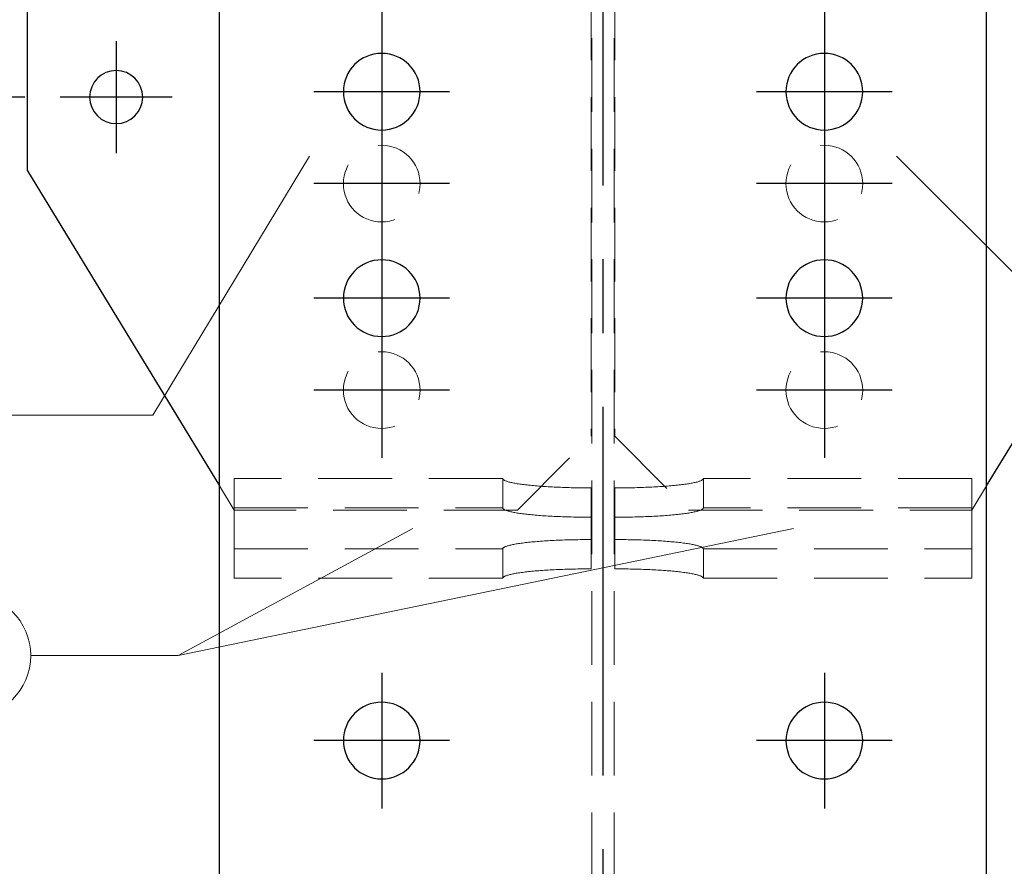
# Model space of a CAD drawing. Header units: millimetres. Extents: x 2097 to 3301, y 14853 to 15503.
# Tile 41 of 97: x 2376 to 2409, y 15403 to 15432. Entities that reach past the tile are written whole.
import ezdxf

# ---------------------------------------------------------------- set-up
doc = ezdxf.new("R2010")
doc.units = ezdxf.units.MM
doc.header["$LTSCALE"] = 10
doc.linetypes.add('HIDDEN', pattern=[0.375, 0.25, -0.125])
doc.linetypes.add('MITTE', pattern=[2, 1.25, -0.25, 0.25, -0.25])
doc.layers.get('Defpoints').update_dxf_attribs({"color": 1})
for name, color, linetype, lineweight in [('PS_DIM', 4, 'Continuous', 13), ('PS_Hidden', 2, 'HIDDEN', 9), ('PS_Pos', 1, 'Continuous', 15), ('PS_SOLID', 7, 'Continuous', 30)]:
    doc.layers.add(name, color=color, linetype=linetype, lineweight=lineweight)
doc.layers.add('PS_MID', color=5, linetype='MITTE')
doc.layers.add('PS_SHAPE', color=3, linetype='Continuous')
doc.styles.add('simplex', font='simplex.shx', dxfattribs={"width": 0.75})
doc.dimstyles.new('1_10_GŁ_DS1-LS10', dxfattribs={"dimtxt": 2, "dimasz": 2, "dimexe": 2, "dimexo": 5, "dimgap": 1, "dimtad": 1, "dimjust": 4, "dimdec": 0, "dimlfac": 10, "dimtxsty": 'simplex', "dimblk1": 'NONE', "dimsah": 1, "dimcen": 2, "dimclrd": 256, "dimclre": 256, "dimclrt": 3, "dimadec": 1, "dimazin": 0, "dimtfac": 1, "dimtdec": 0, "dimtmove": 2, "dimatfit": 3, "dimfxl": 1, "dimarcsym": 0})

# ---------------------------------------------------------------- blocks, each defined once
blk = doc.blocks.new('*D1398')
at = {"layer": 'Defpoints', "color": 0, "transparency": 16777216}
for p in [(2360.893, 15428.911), (2381.148, 15428.911), (2408.748, 15223.911)]:
    blk.add_point(p, dxfattribs=at)
at = {"layer": 'PS_DIM', "lineweight": -2, "transparency": 16777216}
for p, q in [((2376.148, 15428.911), (2358.893, 15428.911)), ((2360.893, 15223.911), (2360.893, 15426.911)), ((2403.748, 15223.911), (2358.893, 15223.911))]:
    blk.add_line(p, q, dxfattribs=at)
at = {"layer": 'PS_DIM', "transparency": 16777216}
blk.add_solid([(2360.559, 15426.911), (2361.226, 15426.911), (2360.893, 15428.911)], dxfattribs=at)
at = {"layer": 'PS_DIM', "color": 3, "transparency": 16777216, "insert": (2364.555, 15430.931), "char_height": 2, "attachment_point": 5, "rotation": 0.0573, "style": 'simplex'}
blk.add_mtext('6470', dxfattribs=at)
blk = doc.blocks.new('_None')
blk = doc.blocks.new('*D1399')
at = {"layer": 'Defpoints', "color": 0, "transparency": 16777216}
for p in [(2360.893, 15434.911), (2381.148, 15434.911), (2408.748, 15223.911)]:
    blk.add_point(p, dxfattribs=at)
at = {"layer": 'PS_DIM', "lineweight": -2, "transparency": 16777216}
for p, q in [((2376.148, 15434.911), (2358.893, 15434.911)), ((2360.893, 15223.911), (2360.893, 15432.911)), ((2403.748, 15223.911), (2358.893, 15223.911))]:
    blk.add_line(p, q, dxfattribs=at)
at = {"layer": 'PS_DIM', "transparency": 16777216}
blk.add_solid([(2360.559, 15432.911), (2361.226, 15432.911), (2360.893, 15434.911)], dxfattribs=at)
at = {"layer": 'PS_DIM', "color": 3, "transparency": 16777216, "insert": (2364.555, 15436.931), "char_height": 2, "attachment_point": 5, "rotation": 0.0573, "style": 'simplex'}
blk.add_mtext('6530', dxfattribs=at)
blk = doc.blocks.new('*D1400')
at = {"layer": 'Defpoints', "color": 0, "transparency": 16777216}
for p in [(2360.893, 15451.911), (2388.664, 15451.911), (2408.748, 15223.911)]:
    blk.add_point(p, dxfattribs=at)
at = {"layer": 'PS_DIM', "lineweight": -2, "transparency": 16777216}
for p, q in [((2383.664, 15451.911), (2358.893, 15451.911)), ((2360.893, 15223.911), (2360.893, 15449.911)), ((2403.748, 15223.911), (2358.893, 15223.911))]:
    blk.add_line(p, q, dxfattribs=at)
at = {"layer": 'PS_DIM', "transparency": 16777216}
blk.add_solid([(2360.559, 15449.911), (2361.226, 15449.911), (2360.893, 15451.911)], dxfattribs=at)
at = {"layer": 'PS_DIM', "color": 3, "transparency": 16777216, "insert": (2364.555, 15453.931), "char_height": 2, "attachment_point": 5, "rotation": 0.0573, "style": 'simplex'}
blk.add_mtext('6700', dxfattribs=at)
blk = doc.blocks.new('*X599')
at = {"layer": 'PS_Hidden', "color": 2, "linetype": 'HIDDEN'}
for p, q in [((2595.373, 15285.911), (2595.373, 15451.911)), ((2596.123, 15285.911), (2596.123, 15451.911)), ((2595.348, 15436.411), (2595.348, 15417.411)), ((2596.148, 15436.411), (2596.148, 15417.411)), ((2592.848, 15414.911), (2595.348, 15417.411)), ((2596.148, 15417.411), (2598.648, 15414.911)), ((2583.248, 15414.985), (2583.248, 15415.979)), ((2592.348, 15415.979), (2583.248, 15415.979)), ((2592.348, 15415.979), (2592.349, 15415.971)), ((2592.348, 15414.985), (2592.348, 15415.979)), ((2592.349, 15415.971), (2592.352, 15415.963)), ((2592.352, 15415.963), (2592.357, 15415.955)), ((2592.357, 15415.955), (2592.363, 15415.947)), ((2592.363, 15415.947), (2592.372, 15415.939)), ((2592.372, 15415.939), (2592.383, 15415.931)), ((2592.383, 15415.931), (2592.395, 15415.923)), ((2592.395, 15415.923), (2592.409, 15415.915)), ((2592.409, 15415.915), (2592.426, 15415.907)), ((2592.426, 15415.907), (2592.444, 15415.9)), ((2592.444, 15415.9), (2592.464, 15415.892)), ((2592.464, 15415.892), (2592.486, 15415.884)), ((2599.01, 15415.884), (2599.032, 15415.892)), ((2599.032, 15415.892), (2599.052, 15415.9)), ((2599.052, 15415.9), (2599.07, 15415.907)), ((2599.07, 15415.907), (2599.087, 15415.915)), ((2599.087, 15415.915), (2599.101, 15415.923)), ((2599.101, 15415.923), (2599.113, 15415.931)), ((2599.113, 15415.931), (2599.124, 15415.939)), ((2599.124, 15415.939), (2599.133, 15415.947)), ((2599.133, 15415.947), (2599.139, 15415.955)), ((2599.139, 15415.955), (2599.144, 15415.963)), ((2599.144, 15415.963), (2599.147, 15415.971)), ((2599.147, 15415.971), (2599.148, 15415.979)), ((2608.248, 15415.979), (2599.148, 15415.979)), ((2599.148, 15415.979), (2599.148, 15414.985)), ((2608.248, 15414.985), (2608.248, 15415.979)), ((2582.748, 15415.732), (2583.248, 15414.911)), ((2592.486, 15415.884), (2592.509, 15415.876)), ((2592.509, 15415.876), (2592.535, 15415.869)), ((2592.535, 15415.869), (2592.562, 15415.861)), ((2592.562, 15415.861), (2592.591, 15415.854)), ((2592.591, 15415.854), (2592.622, 15415.846)), ((2592.622, 15415.846), (2592.655, 15415.839)), ((2592.655, 15415.839), (2592.689, 15415.832)), ((2592.689, 15415.832), (2592.725, 15415.825)), ((2592.725, 15415.825), (2592.763, 15415.818)), ((2592.763, 15415.818), (2592.802, 15415.811)), ((2592.802, 15415.811), (2592.843, 15415.804)), ((2592.843, 15415.804), (2592.886, 15415.798)), ((2592.886, 15415.798), (2592.93, 15415.791)), ((2592.93, 15415.791), (2592.976, 15415.785)), ((2592.976, 15415.785), (2593.023, 15415.778)), ((2593.023, 15415.778), (2593.072, 15415.772)), ((2593.072, 15415.772), (2593.122, 15415.766)), ((2593.122, 15415.766), (2593.174, 15415.76)), ((2593.174, 15415.76), (2593.227, 15415.754)), ((2593.227, 15415.754), (2593.281, 15415.749)), ((2593.281, 15415.749), (2593.337, 15415.743)), ((2593.337, 15415.743), (2593.394, 15415.738)), ((2593.394, 15415.738), (2593.452, 15415.733)), ((2593.452, 15415.733), (2593.512, 15415.728)), ((2593.512, 15415.728), (2593.572, 15415.723)), ((2593.572, 15415.723), (2593.634, 15415.718)), ((2593.634, 15415.718), (2593.697, 15415.714)), ((2593.697, 15415.714), (2593.761, 15415.709)), ((2593.761, 15415.709), (2593.826, 15415.705)), ((2593.826, 15415.705), (2593.892, 15415.701)), ((2593.892, 15415.701), (2593.959, 15415.697)), ((2593.959, 15415.697), (2594.027, 15415.694)), ((2594.027, 15415.694), (2594.095, 15415.69)), ((2594.095, 15415.69), (2594.165, 15415.687)), ((2594.165, 15415.687), (2594.235, 15415.684)), ((2594.235, 15415.684), (2594.306, 15415.681)), ((2594.306, 15415.681), (2594.378, 15415.678)), ((2594.378, 15415.678), (2594.45, 15415.676)), ((2594.45, 15415.676), (2594.523, 15415.673)), ((2594.523, 15415.673), (2594.596, 15415.671)), ((2594.596, 15415.671), (2594.67, 15415.669)), ((2594.67, 15415.669), (2594.744, 15415.668)), ((2594.744, 15415.668), (2594.819, 15415.666)), ((2594.819, 15415.666), (2594.894, 15415.665)), ((2594.894, 15415.665), (2594.969, 15415.664)), ((2594.969, 15415.664), (2595.045, 15415.663)), ((2595.045, 15415.663), (2595.12, 15415.662)), ((2595.12, 15415.662), (2595.196, 15415.661)), ((2595.196, 15415.661), (2595.272, 15415.661)), ((2595.272, 15415.661), (2595.348, 15415.661)), ((2595.348, 15415.661), (2595.348, 15414.667)), ((2596.148, 15414.667), (2596.148, 15415.661)), ((2596.148, 15415.661), (2596.224, 15415.661)), ((2596.224, 15415.661), (2596.3, 15415.661)), ((2596.3, 15415.661), (2596.376, 15415.662)), ((2596.376, 15415.662), (2596.452, 15415.663)), ((2596.452, 15415.663), (2596.527, 15415.664)), ((2596.527, 15415.664), (2596.602, 15415.665)), ((2596.602, 15415.665), (2596.677, 15415.666)), ((2596.677, 15415.666), (2596.752, 15415.668)), ((2596.752, 15415.668), (2596.826, 15415.669)), ((2596.826, 15415.669), (2596.9, 15415.671)), ((2596.9, 15415.671), (2596.973, 15415.673)), ((2596.973, 15415.673), (2597.046, 15415.676)), ((2597.046, 15415.676), (2597.118, 15415.678)), ((2597.118, 15415.678), (2597.19, 15415.681)), ((2597.19, 15415.681), (2597.261, 15415.684)), ((2597.261, 15415.684), (2597.331, 15415.687)), ((2597.331, 15415.687), (2597.401, 15415.69)), ((2597.401, 15415.69), (2597.469, 15415.694)), ((2597.469, 15415.694), (2597.537, 15415.697)), ((2597.537, 15415.697), (2597.604, 15415.701)), ((2597.604, 15415.701), (2597.67, 15415.705)), ((2597.67, 15415.705), (2597.735, 15415.709)), ((2597.735, 15415.709), (2597.799, 15415.714)), ((2597.799, 15415.714), (2597.862, 15415.718)), ((2597.862, 15415.718), (2597.924, 15415.723)), ((2597.924, 15415.723), (2597.984, 15415.728)), ((2597.984, 15415.728), (2598.044, 15415.733)), ((2598.044, 15415.733), (2598.102, 15415.738)), ((2598.102, 15415.738), (2598.159, 15415.743)), ((2598.159, 15415.743), (2598.215, 15415.749)), ((2598.215, 15415.749), (2598.269, 15415.754)), ((2598.269, 15415.754), (2598.322, 15415.76)), ((2598.322, 15415.76), (2598.374, 15415.766)), ((2598.374, 15415.766), (2598.424, 15415.772)), ((2598.424, 15415.772), (2598.473, 15415.778)), ((2598.473, 15415.778), (2598.52, 15415.785)), ((2598.52, 15415.785), (2598.566, 15415.791)), ((2598.566, 15415.791), (2598.61, 15415.798)), ((2598.61, 15415.798), (2598.653, 15415.804)), ((2598.653, 15415.804), (2598.694, 15415.811)), ((2598.694, 15415.811), (2598.733, 15415.818)), ((2598.733, 15415.818), (2598.771, 15415.825)), ((2598.771, 15415.825), (2598.807, 15415.832)), ((2598.807, 15415.832), (2598.841, 15415.839)), ((2598.841, 15415.839), (2598.874, 15415.846)), ((2598.874, 15415.846), (2598.905, 15415.854)), ((2598.905, 15415.854), (2598.934, 15415.861)), ((2598.934, 15415.861), (2598.961, 15415.869)), ((2598.961, 15415.869), (2598.987, 15415.876)), ((2598.987, 15415.876), (2599.01, 15415.884)), ((2608.248, 15414.911), (2608.748, 15415.732)), ((2583.248, 15412.597), (2583.248, 15414.985)), ((2583.248, 15414.985), (2592.348, 15414.985)), ((2592.848, 15414.911), (2583.248, 15414.911)), ((2592.349, 15414.977), (2592.348, 15414.985)), ((2592.352, 15414.969), (2592.349, 15414.977)), ((2592.357, 15414.961), (2592.352, 15414.969)), ((2592.363, 15414.953), (2592.357, 15414.961)), ((2592.372, 15414.945), (2592.363, 15414.953)), ((2592.383, 15414.937), (2592.372, 15414.945)), ((2592.395, 15414.929), (2592.383, 15414.937)), ((2592.409, 15414.921), (2592.395, 15414.929)), ((2592.426, 15414.913), (2592.409, 15414.921)), ((2592.444, 15414.905), (2592.426, 15414.913)), ((2592.464, 15414.897), (2592.444, 15414.905)), ((2592.486, 15414.89), (2592.464, 15414.897)), ((2592.509, 15414.882), (2592.486, 15414.89)), ((2598.648, 15414.911), (2608.248, 15414.911)), ((2599.01, 15414.89), (2598.987, 15414.882)), ((2599.032, 15414.897), (2599.01, 15414.89)), ((2599.052, 15414.905), (2599.032, 15414.897)), ((2599.07, 15414.913), (2599.052, 15414.905)), ((2599.087, 15414.921), (2599.07, 15414.913)), ((2599.101, 15414.929), (2599.087, 15414.921)), ((2599.113, 15414.937), (2599.101, 15414.929)), ((2599.124, 15414.945), (2599.113, 15414.937)), ((2599.133, 15414.953), (2599.124, 15414.945)), ((2599.139, 15414.961), (2599.133, 15414.953)), ((2599.144, 15414.969), (2599.139, 15414.961)), ((2599.147, 15414.977), (2599.144, 15414.969)), ((2599.148, 15414.985), (2599.147, 15414.977)), ((2608.248, 15414.985), (2599.148, 15414.985)), ((2608.248, 15412.597), (2608.248, 15414.985)), ((2592.535, 15414.874), (2592.509, 15414.882)), ((2592.562, 15414.867), (2592.535, 15414.874)), ((2592.591, 15414.859), (2592.562, 15414.867)), ((2592.622, 15414.852), (2592.591, 15414.859)), ((2592.655, 15414.845), (2592.622, 15414.852)), ((2592.689, 15414.838), (2592.655, 15414.845)), ((2592.725, 15414.831), (2592.689, 15414.838)), ((2592.763, 15414.824), (2592.725, 15414.831)), ((2592.802, 15414.817), (2592.763, 15414.824)), ((2592.843, 15414.81), (2592.802, 15414.817)), ((2592.886, 15414.803), (2592.843, 15414.81)), ((2592.93, 15414.797), (2592.886, 15414.803)), ((2592.976, 15414.79), (2592.93, 15414.797)), ((2593.023, 15414.784), (2592.976, 15414.79)), ((2593.072, 15414.778), (2593.023, 15414.784)), ((2593.122, 15414.772), (2593.072, 15414.778)), ((2593.174, 15414.766), (2593.122, 15414.772)), ((2593.227, 15414.76), (2593.174, 15414.766)), ((2593.281, 15414.754), (2593.227, 15414.76)), ((2593.337, 15414.749), (2593.281, 15414.754)), ((2593.394, 15414.743), (2593.337, 15414.749)), ((2593.452, 15414.738), (2593.394, 15414.743)), ((2593.512, 15414.733), (2593.452, 15414.738)), ((2593.572, 15414.728), (2593.512, 15414.733)), ((2593.634, 15414.724), (2593.572, 15414.728)), ((2593.697, 15414.719), (2593.634, 15414.724)), ((2593.761, 15414.715), (2593.697, 15414.719)), ((2593.826, 15414.711), (2593.761, 15414.715)), ((2593.892, 15414.707), (2593.826, 15414.711)), ((2593.959, 15414.703), (2593.892, 15414.707)), ((2594.027, 15414.699), (2593.959, 15414.703)), ((2594.095, 15414.696), (2594.027, 15414.699)), ((2594.165, 15414.692), (2594.095, 15414.696)), ((2594.235, 15414.689), (2594.165, 15414.692)), ((2594.306, 15414.686), (2594.235, 15414.689)), ((2594.378, 15414.684), (2594.306, 15414.686)), ((2594.45, 15414.681), (2594.378, 15414.684)), ((2594.523, 15414.679), (2594.45, 15414.681)), ((2594.596, 15414.677), (2594.523, 15414.679)), ((2594.67, 15414.675), (2594.596, 15414.677)), ((2594.744, 15414.673), (2594.67, 15414.675)), ((2594.819, 15414.672), (2594.744, 15414.673)), ((2594.894, 15414.67), (2594.819, 15414.672)), ((2594.969, 15414.669), (2594.894, 15414.67)), ((2595.045, 15414.668), (2594.969, 15414.669)), ((2595.12, 15414.668), (2595.045, 15414.668)), ((2595.196, 15414.667), (2595.12, 15414.668)), ((2595.272, 15414.667), (2595.196, 15414.667)), ((2595.348, 15414.667), (2595.272, 15414.667)), ((2595.348, 15414.667), (2595.348, 15412.916)), ((2596.148, 15414.667), (2596.148, 15412.916)), ((2596.224, 15414.667), (2596.148, 15414.667)), ((2596.3, 15414.667), (2596.224, 15414.667)), ((2596.376, 15414.668), (2596.3, 15414.667)), ((2596.452, 15414.668), (2596.376, 15414.668)), ((2596.527, 15414.669), (2596.452, 15414.668)), ((2596.602, 15414.67), (2596.527, 15414.669)), ((2596.677, 15414.672), (2596.602, 15414.67)), ((2596.752, 15414.673), (2596.677, 15414.672)), ((2596.826, 15414.675), (2596.752, 15414.673)), ((2596.9, 15414.677), (2596.826, 15414.675)), ((2596.973, 15414.679), (2596.9, 15414.677)), ((2597.046, 15414.681), (2596.973, 15414.679)), ((2597.118, 15414.684), (2597.046, 15414.681)), ((2597.19, 15414.686), (2597.118, 15414.684)), ((2597.261, 15414.689), (2597.19, 15414.686)), ((2597.331, 15414.692), (2597.261, 15414.689)), ((2597.401, 15414.696), (2597.331, 15414.692)), ((2597.469, 15414.699), (2597.401, 15414.696)), ((2597.537, 15414.703), (2597.469, 15414.699)), ((2597.604, 15414.707), (2597.537, 15414.703)), ((2597.67, 15414.711), (2597.604, 15414.707)), ((2597.735, 15414.715), (2597.67, 15414.711)), ((2597.799, 15414.719), (2597.735, 15414.715)), ((2597.862, 15414.724), (2597.799, 15414.719)), ((2597.924, 15414.728), (2597.862, 15414.724)), ((2597.984, 15414.733), (2597.924, 15414.728)), ((2598.044, 15414.738), (2597.984, 15414.733)), ((2598.102, 15414.743), (2598.044, 15414.738)), ((2598.159, 15414.749), (2598.102, 15414.743)), ((2598.215, 15414.754), (2598.159, 15414.749)), ((2598.269, 15414.76), (2598.215, 15414.754)), ((2598.322, 15414.766), (2598.269, 15414.76)), ((2598.374, 15414.772), (2598.322, 15414.766)), ((2598.424, 15414.778), (2598.374, 15414.772)), ((2598.473, 15414.784), (2598.424, 15414.778)), ((2598.52, 15414.79), (2598.473, 15414.784)), ((2598.566, 15414.797), (2598.52, 15414.79)), ((2598.61, 15414.803), (2598.566, 15414.797)), ((2598.653, 15414.81), (2598.61, 15414.803)), ((2598.694, 15414.817), (2598.653, 15414.81)), ((2598.733, 15414.824), (2598.694, 15414.817)), ((2598.771, 15414.831), (2598.733, 15414.824)), ((2598.807, 15414.838), (2598.771, 15414.831)), ((2598.841, 15414.845), (2598.807, 15414.838)), ((2598.874, 15414.852), (2598.841, 15414.845)), ((2598.905, 15414.859), (2598.874, 15414.852)), ((2598.934, 15414.867), (2598.905, 15414.859)), ((2598.961, 15414.874), (2598.934, 15414.867)), ((2598.987, 15414.882), (2598.961, 15414.874)), ((2594.306, 15413.89), (2594.235, 15413.887)), ((2594.378, 15413.893), (2594.306, 15413.89)), ((2594.45, 15413.895), (2594.378, 15413.893)), ((2594.523, 15413.898), (2594.45, 15413.895)), ((2594.596, 15413.9), (2594.523, 15413.898)), ((2594.67, 15413.902), (2594.596, 15413.9)), ((2594.744, 15413.903), (2594.67, 15413.902)), ((2594.819, 15413.905), (2594.744, 15413.903)), ((2594.894, 15413.906), (2594.819, 15413.905)), ((2594.969, 15413.907), (2594.894, 15413.906)), ((2595.045, 15413.908), (2594.969, 15413.907)), ((2595.12, 15413.909), (2595.045, 15413.908)), ((2595.196, 15413.91), (2595.12, 15413.909)), ((2595.272, 15413.91), (2595.196, 15413.91)), ((2595.348, 15413.91), (2595.272, 15413.91)), ((2596.224, 15413.91), (2596.148, 15413.91)), ((2596.148, 15413.91), (2596.148, 15413.91)), ((2596.3, 15413.91), (2596.224, 15413.91)), ((2596.376, 15413.909), (2596.3, 15413.91)), ((2596.452, 15413.908), (2596.376, 15413.909)), ((2596.527, 15413.907), (2596.452, 15413.908)), ((2596.602, 15413.906), (2596.527, 15413.907)), ((2596.677, 15413.905), (2596.602, 15413.906)), ((2596.752, 15413.903), (2596.677, 15413.905)), ((2596.826, 15413.902), (2596.752, 15413.903)), ((2596.9, 15413.9), (2596.826, 15413.902)), ((2596.973, 15413.898), (2596.9, 15413.9)), ((2597.046, 15413.895), (2596.973, 15413.898)), ((2597.118, 15413.893), (2597.046, 15413.895)), ((2597.19, 15413.89), (2597.118, 15413.893)), ((2597.261, 15413.887), (2597.19, 15413.89)), ((2583.248, 15413.592), (2592.348, 15413.592)), ((2592.349, 15413.6), (2592.348, 15413.592)), ((2592.348, 15413.592), (2592.348, 15412.597)), ((2592.352, 15413.608), (2592.349, 15413.6)), ((2592.357, 15413.616), (2592.352, 15413.608)), ((2592.363, 15413.624), (2592.357, 15413.616)), ((2592.372, 15413.632), (2592.363, 15413.624)), ((2592.383, 15413.64), (2592.372, 15413.632)), ((2592.395, 15413.648), (2592.383, 15413.64)), ((2592.409, 15413.656), (2592.395, 15413.648)), ((2592.426, 15413.664), (2592.409, 15413.656)), ((2592.444, 15413.671), (2592.426, 15413.664)), ((2592.464, 15413.679), (2592.444, 15413.671)), ((2592.486, 15413.687), (2592.464, 15413.679)), ((2592.509, 15413.695), (2592.486, 15413.687)), ((2592.535, 15413.702), (2592.509, 15413.695)), ((2592.562, 15413.71), (2592.535, 15413.702)), ((2592.591, 15413.717), (2592.562, 15413.71)), ((2592.622, 15413.724), (2592.591, 15413.717)), ((2592.655, 15413.732), (2592.622, 15413.724)), ((2592.689, 15413.739), (2592.655, 15413.732)), ((2592.725, 15413.746), (2592.689, 15413.739)), ((2592.763, 15413.753), (2592.725, 15413.746)), ((2592.802, 15413.76), (2592.763, 15413.753)), ((2592.843, 15413.767), (2592.802, 15413.76)), ((2592.886, 15413.773), (2592.843, 15413.767)), ((2592.93, 15413.78), (2592.886, 15413.773)), ((2592.976, 15413.786), (2592.93, 15413.78)), ((2593.023, 15413.793), (2592.976, 15413.786)), ((2593.072, 15413.799), (2593.023, 15413.793)), ((2593.122, 15413.805), (2593.072, 15413.799)), ((2593.174, 15413.811), (2593.122, 15413.805)), ((2593.227, 15413.817), (2593.174, 15413.811)), ((2593.281, 15413.822), (2593.227, 15413.817)), ((2593.337, 15413.828), (2593.281, 15413.822)), ((2593.394, 15413.833), (2593.337, 15413.828)), ((2593.452, 15413.838), (2593.394, 15413.833)), ((2593.512, 15413.843), (2593.452, 15413.838)), ((2593.572, 15413.848), (2593.512, 15413.843)), ((2593.634, 15413.853), (2593.572, 15413.848)), ((2593.697, 15413.857), (2593.634, 15413.853)), ((2593.761, 15413.862), (2593.697, 15413.857)), ((2593.826, 15413.866), (2593.761, 15413.862)), ((2593.892, 15413.87), (2593.826, 15413.866)), ((2593.959, 15413.874), (2593.892, 15413.87)), ((2594.027, 15413.877), (2593.959, 15413.874)), ((2594.095, 15413.881), (2594.027, 15413.877)), ((2594.165, 15413.884), (2594.095, 15413.881)), ((2594.235, 15413.887), (2594.165, 15413.884)), ((2597.331, 15413.884), (2597.261, 15413.887)), ((2597.401, 15413.881), (2597.331, 15413.884)), ((2597.469, 15413.877), (2597.401, 15413.881)), ((2597.537, 15413.874), (2597.469, 15413.877)), ((2597.604, 15413.87), (2597.537, 15413.874)), ((2597.67, 15413.866), (2597.604, 15413.87)), ((2597.735, 15413.862), (2597.67, 15413.866)), ((2597.799, 15413.857), (2597.735, 15413.862)), ((2597.862, 15413.853), (2597.799, 15413.857)), ((2597.924, 15413.848), (2597.862, 15413.853)), ((2597.984, 15413.843), (2597.924, 15413.848)), ((2598.044, 15413.838), (2597.984, 15413.843)), ((2598.102, 15413.833), (2598.044, 15413.838)), ((2598.159, 15413.828), (2598.102, 15413.833)), ((2598.215, 15413.822), (2598.159, 15413.828)), ((2598.269, 15413.817), (2598.215, 15413.822)), ((2598.322, 15413.811), (2598.269, 15413.817)), ((2598.374, 15413.805), (2598.322, 15413.811)), ((2598.424, 15413.799), (2598.374, 15413.805)), ((2598.473, 15413.793), (2598.424, 15413.799)), ((2598.52, 15413.786), (2598.473, 15413.793)), ((2598.566, 15413.78), (2598.52, 15413.786)), ((2598.61, 15413.773), (2598.566, 15413.78)), ((2598.653, 15413.767), (2598.61, 15413.773)), ((2598.694, 15413.76), (2598.653, 15413.767)), ((2598.733, 15413.753), (2598.694, 15413.76)), ((2598.771, 15413.746), (2598.733, 15413.753)), ((2598.807, 15413.739), (2598.771, 15413.746)), ((2598.841, 15413.732), (2598.807, 15413.739)), ((2598.874, 15413.724), (2598.841, 15413.732)), ((2598.905, 15413.717), (2598.874, 15413.724)), ((2598.934, 15413.71), (2598.905, 15413.717)), ((2598.961, 15413.702), (2598.934, 15413.71)), ((2598.987, 15413.695), (2598.961, 15413.702)), ((2599.01, 15413.687), (2598.987, 15413.695)), ((2599.032, 15413.679), (2599.01, 15413.687)), ((2599.052, 15413.671), (2599.032, 15413.679)), ((2599.07, 15413.664), (2599.052, 15413.671)), ((2599.087, 15413.656), (2599.07, 15413.664)), ((2599.101, 15413.648), (2599.087, 15413.656)), ((2599.113, 15413.64), (2599.101, 15413.648)), ((2599.124, 15413.632), (2599.113, 15413.64)), ((2599.133, 15413.624), (2599.124, 15413.632)), ((2599.139, 15413.616), (2599.133, 15413.624)), ((2599.144, 15413.608), (2599.139, 15413.616)), ((2599.147, 15413.6), (2599.144, 15413.608)), ((2599.148, 15413.592), (2599.147, 15413.6)), ((2599.148, 15413.592), (2608.248, 15413.592)), ((2599.148, 15412.597), (2599.148, 15413.592)), ((2594.095, 15412.887), (2594.165, 15412.89)), ((2594.165, 15412.89), (2594.235, 15412.893)), ((2594.235, 15412.893), (2594.306, 15412.896)), ((2594.306, 15412.896), (2594.378, 15412.898)), ((2594.378, 15412.898), (2594.45, 15412.901)), ((2594.45, 15412.901), (2594.523, 15412.903)), ((2594.523, 15412.903), (2594.596, 15412.905)), ((2594.596, 15412.905), (2594.67, 15412.907)), ((2594.67, 15412.907), (2594.744, 15412.909)), ((2594.744, 15412.909), (2594.819, 15412.911)), ((2594.819, 15412.911), (2594.894, 15412.912)), ((2594.894, 15412.912), (2594.969, 15412.913)), ((2594.969, 15412.913), (2595.045, 15412.914)), ((2595.045, 15412.914), (2595.12, 15412.915)), ((2595.12, 15412.915), (2595.196, 15412.915)), ((2595.196, 15412.915), (2595.272, 15412.915)), ((2595.272, 15412.915), (2595.348, 15412.916)), ((2595.348, 15412.916), (2595.348, 15412.916)), ((2596.148, 15412.916), (2596.224, 15412.915)), ((2596.224, 15412.915), (2596.3, 15412.915)), ((2596.3, 15412.915), (2596.376, 15412.915)), ((2596.376, 15412.915), (2596.452, 15412.914)), ((2596.452, 15412.914), (2596.527, 15412.913)), ((2596.527, 15412.913), (2596.602, 15412.912)), ((2596.602, 15412.912), (2596.677, 15412.911)), ((2596.677, 15412.911), (2596.752, 15412.909)), ((2596.752, 15412.909), (2596.826, 15412.907)), ((2596.826, 15412.907), (2596.9, 15412.905)), ((2596.9, 15412.905), (2596.973, 15412.903)), ((2596.973, 15412.903), (2597.046, 15412.901)), ((2597.046, 15412.901), (2597.118, 15412.898)), ((2597.118, 15412.898), (2597.19, 15412.896)), ((2597.19, 15412.896), (2597.261, 15412.893)), ((2597.261, 15412.893), (2597.331, 15412.89)), ((2597.331, 15412.89), (2597.401, 15412.887)), ((2592.348, 15412.597), (2583.248, 15412.597)), ((2592.348, 15412.597), (2592.349, 15412.605)), ((2592.349, 15412.605), (2592.352, 15412.613)), ((2592.352, 15412.613), (2592.357, 15412.621)), ((2592.357, 15412.621), (2592.363, 15412.629)), ((2592.363, 15412.629), (2592.372, 15412.637)), ((2592.372, 15412.637), (2592.383, 15412.645)), ((2592.383, 15412.645), (2592.395, 15412.653)), ((2592.395, 15412.653), (2592.409, 15412.661)), ((2592.409, 15412.661), (2592.426, 15412.669)), ((2592.426, 15412.669), (2592.444, 15412.677)), ((2592.444, 15412.677), (2592.464, 15412.685)), ((2592.464, 15412.685), (2592.486, 15412.693)), ((2592.486, 15412.693), (2592.509, 15412.7)), ((2592.509, 15412.7), (2592.535, 15412.708)), ((2592.535, 15412.708), (2592.562, 15412.715)), ((2592.562, 15412.715), (2592.591, 15412.723)), ((2592.591, 15412.723), (2592.622, 15412.73)), ((2592.622, 15412.73), (2592.655, 15412.737)), ((2592.655, 15412.737), (2592.689, 15412.745)), ((2592.689, 15412.745), (2592.725, 15412.752)), ((2592.725, 15412.752), (2592.763, 15412.759)), ((2592.763, 15412.759), (2592.802, 15412.766)), ((2592.802, 15412.766), (2592.843, 15412.772)), ((2592.843, 15412.772), (2592.886, 15412.779)), ((2592.886, 15412.779), (2592.93, 15412.786)), ((2592.93, 15412.786), (2592.976, 15412.792)), ((2592.976, 15412.792), (2593.023, 15412.798)), ((2593.023, 15412.798), (2593.072, 15412.805)), ((2593.072, 15412.805), (2593.122, 15412.811)), ((2593.122, 15412.811), (2593.174, 15412.817)), ((2593.174, 15412.817), (2593.227, 15412.822)), ((2593.227, 15412.822), (2593.281, 15412.828)), ((2593.281, 15412.828), (2593.337, 15412.833)), ((2593.337, 15412.833), (2593.394, 15412.839)), ((2593.394, 15412.839), (2593.452, 15412.844)), ((2593.452, 15412.844), (2593.512, 15412.849)), ((2593.512, 15412.849), (2593.572, 15412.854)), ((2593.572, 15412.854), (2593.634, 15412.859)), ((2593.634, 15412.859), (2593.697, 15412.863)), ((2593.697, 15412.863), (2593.761, 15412.867)), ((2593.761, 15412.867), (2593.826, 15412.872)), ((2593.826, 15412.872), (2593.892, 15412.876)), ((2593.892, 15412.876), (2593.959, 15412.879)), ((2593.959, 15412.879), (2594.027, 15412.883)), ((2594.027, 15412.883), (2594.095, 15412.887)), ((2597.401, 15412.887), (2597.469, 15412.883)), ((2597.469, 15412.883), (2597.537, 15412.879)), ((2597.537, 15412.879), (2597.604, 15412.876)), ((2597.604, 15412.876), (2597.67, 15412.872)), ((2597.67, 15412.872), (2597.735, 15412.867)), ((2597.735, 15412.867), (2597.799, 15412.863)), ((2597.799, 15412.863), (2597.862, 15412.859)), ((2597.862, 15412.859), (2597.924, 15412.854)), ((2597.924, 15412.854), (2597.984, 15412.849)), ((2597.984, 15412.849), (2598.044, 15412.844)), ((2598.044, 15412.844), (2598.102, 15412.839)), ((2598.102, 15412.839), (2598.159, 15412.833)), ((2598.159, 15412.833), (2598.215, 15412.828)), ((2598.215, 15412.828), (2598.269, 15412.822)), ((2598.269, 15412.822), (2598.322, 15412.817)), ((2598.322, 15412.817), (2598.374, 15412.811)), ((2598.374, 15412.811), (2598.424, 15412.805)), ((2598.424, 15412.805), (2598.473, 15412.798)), ((2598.473, 15412.798), (2598.52, 15412.792)), ((2598.52, 15412.792), (2598.566, 15412.786)), ((2598.566, 15412.786), (2598.61, 15412.779)), ((2598.61, 15412.779), (2598.653, 15412.772)), ((2598.653, 15412.772), (2598.694, 15412.766)), ((2598.694, 15412.766), (2598.733, 15412.759)), ((2598.733, 15412.759), (2598.771, 15412.752)), ((2598.771, 15412.752), (2598.807, 15412.745)), ((2598.807, 15412.745), (2598.841, 15412.737)), ((2598.841, 15412.737), (2598.874, 15412.73)), ((2598.874, 15412.73), (2598.905, 15412.723)), ((2598.905, 15412.723), (2598.934, 15412.715)), ((2598.934, 15412.715), (2598.961, 15412.708)), ((2598.961, 15412.708), (2598.987, 15412.7)), ((2598.987, 15412.7), (2599.01, 15412.693)), ((2599.01, 15412.693), (2599.032, 15412.685)), ((2599.032, 15412.685), (2599.052, 15412.677)), ((2599.052, 15412.677), (2599.07, 15412.669)), ((2599.07, 15412.669), (2599.087, 15412.661)), ((2599.087, 15412.661), (2599.101, 15412.653)), ((2599.101, 15412.653), (2599.113, 15412.645)), ((2599.113, 15412.645), (2599.124, 15412.637)), ((2599.124, 15412.637), (2599.133, 15412.629)), ((2599.133, 15412.629), (2599.139, 15412.621)), ((2599.139, 15412.621), (2599.144, 15412.613)), ((2599.144, 15412.613), (2599.147, 15412.605)), ((2599.147, 15412.605), (2599.148, 15412.597)), ((2599.148, 15412.597), (2608.248, 15412.597))]:
    blk.add_line(p, q, dxfattribs=at)
at = {"layer": 'PS_Hidden', "color": 2, "extrusion": (0, 0, -1)}
for centre in [(-2588.248, 15425.977), (-2603.248, 15425.977), (-2588.248, 15418.977), (-2603.248, 15418.977)]:
    blk.add_circle(centre, 1.3, dxfattribs=at)
at = {"layer": 'PS_MID', "color": 5, "linetype": 'MITTE'}
for p, q in [((2595.748, 15285.911), (2595.748, 15456.911)), ((2588.248, 15435.277), (2588.248, 15430.677)), ((2603.248, 15435.277), (2603.248, 15430.677)), ((2588.248, 15431.394), (2588.248, 15426.794)), ((2603.248, 15431.394), (2603.248, 15426.794)), ((2579.248, 15430.811), (2579.248, 15427.011)), ((2581.148, 15428.911), (2577.348, 15428.911)), ((2590.548, 15429.094), (2585.948, 15429.094)), ((2605.548, 15429.094), (2600.948, 15429.094)), ((2588.248, 15428.277), (2588.248, 15423.677)), ((2603.248, 15428.277), (2603.248, 15423.677)), ((2590.548, 15425.977), (2585.948, 15425.977)), ((2605.548, 15425.977), (2600.948, 15425.977)), ((2588.248, 15424.394), (2588.248, 15419.794)), ((2603.248, 15424.394), (2603.248, 15419.794)), ((2590.548, 15422.094), (2585.948, 15422.094)), ((2605.548, 15422.094), (2600.948, 15422.094)), ((2588.248, 15421.277), (2588.248, 15416.677)), ((2603.248, 15421.277), (2603.248, 15416.677)), ((2590.548, 15418.977), (2585.948, 15418.977)), ((2605.548, 15418.977), (2600.948, 15418.977)), ((2588.248, 15409.394), (2588.248, 15404.794)), ((2603.248, 15409.394), (2603.248, 15404.794)), ((2590.548, 15407.094), (2585.948, 15407.094)), ((2605.548, 15407.094), (2600.948, 15407.094))]:
    blk.add_line(p, q, dxfattribs=at)
at = {"layer": 'PS_SOLID', "color": 7, "linetype": 'Continuous'}
for p, q in [((2582.748, 15285.911), (2582.748, 15451.911)), ((2608.748, 15285.911), (2608.748, 15451.911)), ((2576.248, 15426.411), (2576.248, 15438.911)), ((2576.248, 15426.411), (2582.748, 15415.732)), ((2608.748, 15415.732), (2615.248, 15426.411))]:
    blk.add_line(p, q, dxfattribs=at)
at = {"layer": 'PS_SOLID', "color": 7, "extrusion": (0, 0, -1)}
for centre, radius in [((-2588.248, 15429.094), 1.3), ((-2603.248, 15429.094), 1.3), ((-2579.248, 15428.911), 0.9), ((-2588.248, 15422.094), 1.3), ((-2603.248, 15422.094), 1.3), ((-2588.248, 15407.094), 1.3), ((-2603.248, 15407.094), 1.3)]:
    blk.add_circle(centre, radius, dxfattribs=at)
blk = doc.blocks.new('*X610')
at = {"color": 1}
for p, q in [((2585.798, 15426.911), (2580.486, 15418.132)), ((2569.636, 15420.232), (2573.386, 15420.232)), ((2575.486, 15418.132), (2580.486, 15418.132)), ((2569.636, 15416.032), (2573.386, 15416.032))]:
    blk.add_line(p, q, dxfattribs=at)
for centre, start, end in [((2569.636, 15418.132), 90, 270), ((2573.386, 15418.132), 270, 90)]:
    blk.add_arc(centre, 2.1, start, end, dxfattribs=at)
at = {"color": 2, "style": 'simplex', "width": 0.75}
blk.add_text('24', height=3, dxfattribs=at).set_placement((2569.636, 15416.632))
blk = doc.blocks.new('*X611')
at = {"color": 1}
for p, q in [((2605.698, 15426.911), (2612.769, 15419.84)), ((2619.869, 15421.94), (2623.619, 15421.94)), ((2612.769, 15419.84), (2617.769, 15419.84)), ((2619.869, 15417.74), (2623.619, 15417.74))]:
    blk.add_line(p, q, dxfattribs=at)
for centre, start, end in [((2619.869, 15419.84), 90, 270), ((2623.619, 15419.84), 270, 90)]:
    blk.add_arc(centre, 2.1, start, end, dxfattribs=at)
at = {"color": 2, "style": 'simplex', "width": 0.75}
blk.add_text('24', height=3, dxfattribs=at).set_placement((2619.869, 15418.34))
blk = doc.blocks.new('*X614')
at = {"color": 1}
for p, q in [((2589.298, 15414.288), (2581.352, 15409.976)), ((2570.609, 15412.076), (2574.252, 15412.076)), ((2576.352, 15409.976), (2581.352, 15409.976)), ((2570.609, 15407.876), (2574.252, 15407.876))]:
    blk.add_line(p, q, dxfattribs=at)
for centre, start, end in [((2570.609, 15409.976), 90, 270), ((2574.252, 15409.976), 270, 90)]:
    blk.add_arc(centre, 2.1, start, end, dxfattribs=at)
at = {"color": 2, "style": 'simplex', "width": 0.75}
blk.add_text('33', height=3, dxfattribs=at).set_placement((2570.609, 15408.476))
blk = doc.blocks.new('*X615')
at = {"color": 1}
for p in [(2602.198, 15414.288), (2576.352, 15409.976)]:
    blk.add_line(p, (2581.352, 15409.976), dxfattribs=at)
blk.add_arc((2574.252, 15409.976), 2.1, 270, 90, dxfattribs=at)

msp = doc.modelspace()

# ---------------------------------------------------------------- block references
at = {"layer": 'PS_Pos'}
for name in ['*X610', '*X611', '*X614', '*X615']:
    msp.add_blockref(name, (-200, 0), dxfattribs=at)
at = {"layer": 'PS_SHAPE', "color": 3}
msp.add_blockref('*X599', (-200, 0), dxfattribs=at)

# ---------------------------------------------------------------- dimensions: what is measured, and where the dimension line sits
at = {"layer": 'PS_DIM'}
for base, p2, text, picture, middle in [((2360.893, 15451.911), (2388.664, 15451.911), '6700', '*D1400', (2364.555, 15453.931)), ((2360.893, 15434.911), (2381.148, 15434.911), '6530', '*D1399', (2364.555, 15436.931)), ((2360.893, 15428.911), (2381.148, 15428.911), '6470', '*D1398', (2364.555, 15430.931))]:
    dim = msp.add_linear_dim(base=base, p1=(2408.748, 15223.911), p2=p2, angle=90, text=text, dimstyle='1_10_GŁ_DS1-LS10', dxfattribs=at)
    dim.commit()
    dim.dimension.update_dxf_attribs({"geometry": picture, "text_midpoint": middle, "dimtype": 160, "text_rotation": 0.0573})

doc.saveas('drawing.dxf')
